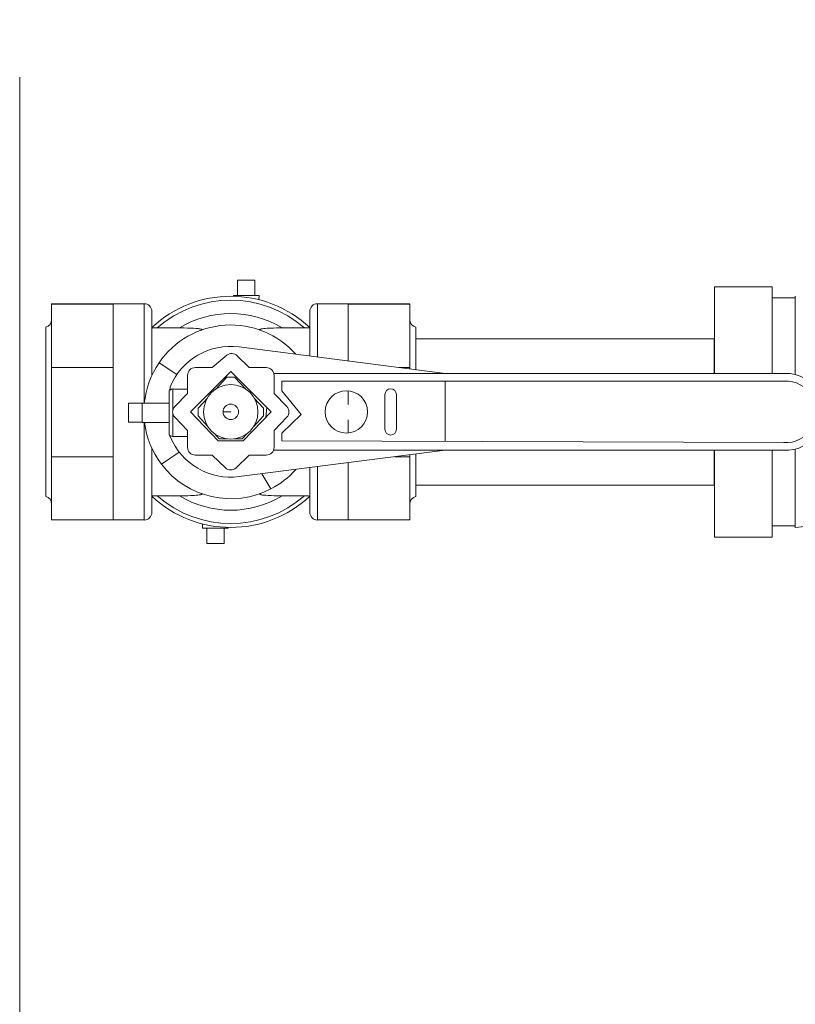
# Model space of a CAD drawing. Extents: x 1 to 669, y 0 to 417.
# Tile 75 of 256: x 55 to 67, y 341 to 357. Entities that reach past the tile are written whole.
import ezdxf

# ---------------------------------------------------------------- set-up
doc = ezdxf.new("R2010")
doc.units = 0
doc.header["$LTSCALE"] = 12
doc.header["$MEASUREMENT"] = 0
doc.layers.get('0').update_dxf_attribs({"linetype": 'CONTINUOUS'})
doc.layers.add('D', color=2, linetype='CONTINUOUS')
doc.layers.add('X', color=1, linetype='CONTINUOUS')
doc.styles.get("Standard").update_dxf_attribs({"font": 'SIMPLEX.SHX', "width": 0.875})
doc.dimstyles.new('STANDARD$0', dxfattribs={"dimscale": 32, "dimtxt": 0.09375, "dimasz": 0.0625, "dimexe": 0.03125, "dimexo": 0.03125, "dimgap": 0.03125, "dimtad": 1, "dimtih": 1, "dimtoh": 1, "dimdec": 4, "dimzin": 12, "dimdsep": 46, "dimlunit": 5, "dimtxsty": 'Standard', "dimcen": -0.03125, "dimclrd": 256, "dimclre": 256, "dimclrt": 256, "dimadec": 0, "dimazin": 0, "dimtfac": 0.875, "dimtdec": 4, "dimtofl": 0, "dimtmove": 0, "dimatfit": 3, "dimfxl": 1, "dimtolj": 1, "dimtzin": 12, "dimlwd": 13, "dimlwe": 13, "dimarcsym": 0})

# ---------------------------------------------------------------- blocks, each defined once
blk = doc.blocks.new('*D66')
at = {"layer": 'D', "lineweight": 13, "transparency": 16777216}
for p, q in [((155.735, 359.401), (155.735, 291.826)), ((54.635, 355.706), (54.635, 291.826)), ((56.635, 292.826), (153.735, 292.826))]:
    blk.add_line(p, q, dxfattribs=at)
at = {"layer": 'D', "transparency": 16777216}
for points in [[(56.635, 293.159), (56.635, 292.493), (54.635, 292.826)], [(153.735, 293.159), (153.735, 292.493), (155.735, 292.826)]]:
    blk.add_solid(points, dxfattribs=at)
at = {"layer": 'D', "transparency": 16777216, "insert": (105.185, 295.326), "char_height": 3, "attachment_point": 5}
blk.add_mtext('\\A1;101{}{\\C2;%%p1}', dxfattribs=at)
blk = doc.blocks.new('GASTRAIN TOP')
at = {"layer": 'X', "lineweight": 0}
for p, q in [((-93.772, 372.218), (-93.772, 371.981)), ((-93.772, 372.218), (-93.506, 372.218)), ((-93.506, 372.218), (-93.506, 371.981)), ((-93.837, 371.981), (-93.441, 371.981)), ((-93.837, 371.968), (-93.837, 371.981)), ((-93.443, 371.915), (-93.441, 371.981)), ((-86.431, 370.782), (-86.431, 372.117)), ((-85.541, 372.117), (-86.431, 372.117)), ((-85.541, 370.782), (-85.541, 372.117)), ((-85.185, 370.763), (-85.185, 371.969)), ((-96.635, 371.851), (-96.635, 371.849)), ((-95.686, 371.851), (-96.635, 371.851)), ((-96.635, 371.849), (-96.635, 370.873)), ((-95.686, 371.849), (-96.635, 371.849)), ((-95.686, 371.854), (-95.686, 371.85)), ((-95.686, 371.854), (-95.211, 371.854)), ((-95.686, 371.85), (-95.686, 371.849)), ((-95.686, 371.849), (-95.686, 371.445)), ((-95.211, 370.324), (-95.211, 371.854)), ((-92.542, 371.854), (-92.542, 371.035)), ((-92.542, 371.854), (-92.067, 371.854)), ((-92.067, 371.854), (-92.067, 371.85)), ((-92.067, 371.851), (-91.118, 371.851)), ((-92.067, 371.85), (-92.067, 371.849)), ((-92.067, 371.849), (-92.067, 371.445)), ((-92.067, 371.849), (-91.118, 371.849)), ((-91.118, 371.851), (-91.118, 371.849)), ((-91.118, 371.849), (-91.118, 370.873)), ((-85.541, 371.946), (-85.185, 371.946)), ((-85.185, 371.946), (-85.185, 370.763)), ((-95.093, 371.736), (-95.093, 370.747)), ((-92.661, 371.05), (-92.661, 371.736)), ((-96.724, 368.884), (-96.724, 371.494)), ((-95.686, 371.445), (-95.686, 371.277)), ((-95.087, 371.494), (-95.093, 371.494)), ((-95.012, 371.482), (-94.667, 371.482)), ((-93.086, 371.482), (-92.742, 371.482)), ((-92.661, 371.494), (-92.667, 371.494)), ((-92.067, 371.445), (-92.067, 371.277)), ((-91.029, 370.84), (-91.029, 371.494)), ((-95.686, 371.277), (-95.686, 370.873)), ((-92.067, 371.277), (-92.067, 370.974)), ((-91.029, 371.316), (-91.025, 371.316)), ((-91.025, 371.316), (-91.025, 370.84)), ((-86.435, 371.316), (-91.025, 371.316)), ((-86.435, 371.316), (-86.435, 370.782)), ((-86.431, 371.316), (-86.435, 371.316)), ((-94.161, 370.87), (-93.936, 371.06)), ((-90.576, 370.782), (-93.748, 371.189)), ((-94.707, 370.762), (-94.981, 370.945)), ((-93.776, 371.053), (-93.592, 370.87)), ((-96.635, 370.873), (-96.635, 369.497)), ((-95.686, 370.873), (-96.635, 370.873)), ((-95.686, 370.873), (-95.686, 370.304)), ((-94.499, 370.189), (-93.877, 370.812)), ((-94.423, 370.87), (-94.161, 370.87)), ((-93.877, 370.812), (-93.254, 370.189)), ((-93.592, 370.87), (-93.33, 370.87)), ((-93.215, 370.782), (-85.346, 370.782)), ((-91.288, 370.873), (-91.118, 370.873)), ((-91.118, 370.873), (-91.118, 370.852)), ((-94.542, 370.474), (-94.542, 370.751)), ((-94.112, 370.535), (-93.936, 370.723)), ((-93.936, 370.723), (-93.817, 370.723)), ((-93.817, 370.723), (-93.641, 370.535)), ((-93.211, 370.751), (-93.211, 370.474)), ((-93.09, 370.513), (-93.089, 370.663)), ((-93.089, 370.663), (-85.357, 370.663)), ((-90.576, 369.733), (-90.576, 370.663)), ((-94.827, 369.847), (-94.827, 370.505)), ((-94.808, 370.576), (-94.808, 370.525)), ((-94.542, 370.541), (-94.77, 370.541)), ((-94.77, 370.541), (-94.77, 370.209)), ((-94.738, 370.272), (-94.542, 370.474)), ((-93.211, 370.474), (-93.015, 370.272)), ((-92.793, 370.147), (-93.09, 370.513)), ((-92.067, 370.514), (-92.067, 370.304)), ((-91.504, 369.92), (-91.504, 370.454)), ((-91.326, 370.454), (-91.326, 369.92)), ((-95.686, 370.304), (-95.686, 370.067)), ((-95.449, 370.322), (-95.449, 370.03)), ((-95.242, 370.322), (-95.449, 370.322)), ((-95.242, 370.322), (-95.242, 370.324)), ((-94.827, 370.324), (-95.242, 370.324)), ((-95.242, 370.322), (-95.242, 370.202)), ((-94.381, 370.248), (-94.237, 370.401)), ((-93.516, 370.401), (-93.372, 370.248)), ((-95.242, 370.149), (-95.242, 370.202)), ((-95.242, 370.149), (-95.242, 370.03)), ((-94.77, 370.169), (-94.77, 369.811)), ((-94.069, 369.745), (-94.499, 370.189)), ((-94.381, 370.13), (-94.381, 370.248)), ((-93.877, 370.189), (-93.995, 370.189)), ((-93.254, 370.189), (-93.684, 369.745)), ((-93.372, 370.248), (-93.372, 370.13)), ((-93.335, 370.105), (-93.32, 370.255)), ((-93.089, 369.86), (-92.793, 370.147)), ((-95.686, 370.067), (-95.686, 369.497)), ((-95.242, 370.03), (-95.449, 370.03)), ((-95.242, 370.027), (-95.242, 370.03)), ((-94.827, 370.027), (-95.242, 370.027)), ((-95.211, 368.524), (-95.211, 370.027)), ((-94.542, 369.904), (-94.738, 370.107)), ((-94.231, 369.966), (-94.381, 370.13)), ((-93.372, 370.13), (-93.522, 369.966)), ((-93.015, 370.107), (-93.211, 369.904)), ((-92.067, 370.067), (-92.067, 369.864)), ((-94.542, 369.642), (-94.542, 369.904)), ((-94.055, 369.774), (-94.129, 369.855)), ((-93.624, 369.855), (-93.699, 369.774)), ((-93.211, 369.904), (-93.211, 369.642)), ((-93.09, 369.742), (-93.089, 369.86)), ((-94.808, 369.827), (-94.808, 369.809)), ((-94.77, 369.811), (-94.542, 369.811)), ((-93.684, 369.745), (-94.069, 369.745)), ((-93.929, 369.774), (-94.055, 369.774)), ((-93.699, 369.774), (-93.824, 369.774)), ((-85.363, 369.715), (-93.09, 369.742)), ((-95.093, 369.631), (-95.093, 368.642)), ((-94.669, 369.569), (-94.944, 369.383)), ((-93.749, 369.191), (-90.576, 369.597)), ((-85.367, 369.597), (-93.22, 369.597)), ((-86.435, 369.597), (-86.435, 369.062)), ((-86.431, 368.261), (-86.431, 369.597)), ((-85.541, 368.261), (-85.541, 369.597)), ((-85.185, 369.615), (-85.185, 368.432)), ((-85.185, 368.409), (-85.185, 369.615)), ((-96.635, 369.497), (-96.635, 368.526)), ((-95.686, 369.497), (-96.635, 369.497)), ((-95.686, 369.497), (-95.686, 369.096)), ((-94.161, 369.524), (-94.423, 369.524)), ((-93.959, 369.328), (-94.161, 369.524)), ((-93.592, 369.524), (-93.794, 369.328)), ((-93.33, 369.524), (-93.592, 369.524)), ((-92.067, 369.406), (-92.067, 369.096)), ((-91.353, 369.497), (-91.118, 369.497)), ((-91.118, 369.527), (-91.118, 369.497)), ((-91.118, 369.497), (-91.118, 368.526)), ((-91.029, 368.884), (-91.029, 369.539)), ((-91.025, 369.539), (-91.025, 369.062)), ((-92.661, 368.642), (-92.661, 369.33)), ((-92.542, 369.345), (-92.542, 368.524)), ((-95.686, 369.096), (-95.686, 368.928)), ((-93.399, 369.236), (-93.258, 369.002)), ((-92.067, 369.096), (-92.067, 368.928)), ((-91.029, 369.062), (-91.025, 369.062)), ((-86.435, 369.062), (-91.025, 369.062)), ((-86.431, 369.062), (-86.435, 369.062)), ((-95.686, 368.928), (-95.686, 368.526)), ((-95.087, 368.884), (-95.093, 368.884)), ((-94.667, 368.896), (-95.012, 368.896)), ((-92.742, 368.896), (-93.086, 368.896)), ((-92.661, 368.884), (-92.667, 368.884)), ((-92.067, 368.928), (-92.067, 368.526)), ((-95.686, 368.526), (-96.635, 368.526)), ((-95.686, 368.526), (-95.686, 368.524)), ((-95.686, 368.524), (-95.211, 368.524)), ((-92.542, 368.524), (-92.067, 368.524)), ((-92.067, 368.526), (-92.067, 368.524)), ((-92.067, 368.526), (-91.118, 368.526)), ((-94.31, 368.463), (-94.312, 368.397)), ((-93.916, 368.397), (-94.312, 368.397)), ((-94.247, 368.16), (-94.247, 368.397)), ((-93.981, 368.16), (-93.981, 368.397)), ((-93.916, 368.41), (-93.916, 368.397)), ((-85.541, 368.432), (-85.185, 368.432)), ((-85.541, 368.261), (-86.431, 368.261)), ((-93.981, 368.16), (-94.247, 368.16))]:
    blk.add_line(p, q, dxfattribs=at)
for centre, radius in [((-93.877, 370.189), 0.419), ((-92.097, 370.189), 0.326), ((-93.877, 370.189), 0.119)]:
    blk.add_circle(centre, radius, dxfattribs=at)
for centre, radius, start, end in [((-93.877, 370.189), 1.78, 46.9113, 133.0887), ((-95.211, 371.736), 0.119, 0, 90), ((-93.877, 370.189), 1.72, 48.7235, 131.2765), ((-92.542, 371.736), 0.119, 90, 180), ((-93.877, 370.189), 1.515, 58.563, 121.437), ((-96.754, 371.609), 0.119, 284.3592, 360), ((-93.877, 370.189), 1.338, 41.6164, 145.6045), ((-91, 371.609), 0.119, 180, 255.6408), ((-93.877, 370.189), 1.009, 82.6836, 157.4444), ((-93.86, 370.969), 0.119, 45.0883, 130.1427), ((-93.877, 370.189), 1.338, 145.6045, 174.1846), ((-94.423, 370.751), 0.119, 90, 180), ((-93.33, 370.751), 0.119, 360, 90), ((-85.334, 370.189), 0.593, 266.8113, 91.1784), ((-85.334, 370.189), 0.475, 266.5087, 92.8078), ((-94.77, 370.505), 0.057, 132.637, 180), ((-91.415, 370.454), 0.089, 0, 180), ((-94.653, 370.189), 0.119, 135.9331, 224.0669), ((-93.101, 370.189), 0.119, 315.9331, 44.0669), ((-93.877, 370.189), 1.338, 186.9349, 217.0457), ((-94.77, 369.847), 0.057, 180, 230.761), ((-91.415, 369.92), 0.089, 180, 0), ((-93.877, 370.189), 1.006, 202.1686, 277.2848), ((-94.423, 369.642), 0.119, 180, 270), ((-93.33, 369.642), 0.119, 270, 0), ((-93.877, 370.189), 1.338, 217.0457, 297.5213), ((-93.877, 369.413), 0.119, 225.9331, 314.0669), ((-93.877, 370.189), 1.338, 297.5213, 318.5342), ((-85.405, 372.121), 3.718, 273.388, 309.3023), ((-96.754, 368.769), 0.119, 0, 75.6408), ((-93.877, 370.189), 1.78, 226.9113, 313.0887), ((-93.877, 370.189), 1.72, 228.7235, 311.2765), ((-93.877, 370.189), 1.515, 238.563, 301.437), ((-91, 368.769), 0.119, 104.3592, 180), ((-95.211, 368.642), 0.119, 270, 360), ((-92.542, 368.642), 0.119, 180, 270)]:
    blk.add_arc(centre, radius, start, end, dxfattribs=at)
for centre, major_axis, ratio, start_param, end_param in [((-95.053, 371.487), (0.0397, -0.001), 0.096457, -3.239502, -3.200652), ((-92.7, 371.487), (-0.0397, -0.001), 0.096458, -3.082533, -3.043683), ((-94.769, 370.481), (0.0018, -0.0601), 0.947198, 3.113584, 3.859532), ((-94.769, 369.871), (-0.0018, -0.0601), 0.947198, -0.717939, 0.028009), ((-95.053, 368.89), (-0.0397, -0.001), 0.09646, 0.059061, 0.097912), ((-92.7, 368.89), (0.0397, -0.001), 0.096462, -0.097914, -0.059063)]:
    blk.add_ellipse(centre, major_axis=major_axis, ratio=ratio, start_param=start_param, end_param=end_param, dxfattribs=at)
for points, knots in [([(-95.093, 371.488), (-95.092, 371.488), (-95.092, 371.487), (-95.089, 371.487), (-95.086, 371.486), (-95.078, 371.485), (-95.072, 371.484), (-95.054, 371.483), (-95.042, 371.482), (-95.023, 371.482), (-95.017, 371.482), (-95.012, 371.482)], [-1.0613667, -1.0613667, -1.0613667, -1.0613667, -1.0359139, -1.0359139, -0.9916456, -0.9916456, -0.932016, -0.932016, -0.8522084, -0.8522084, -0.8187338, -0.8187338, -0.8187338, -0.8187338]), ([(-94.667, 371.482), (-94.643, 371.482), (-94.619, 371.482), (-94.526, 371.48), (-94.461, 371.478), (-94.391, 371.472), (-94.37, 371.47), (-94.344, 371.466), (-94.336, 371.464), (-94.326, 371.461), (-94.323, 371.459), (-94.321, 371.456), (-94.322, 371.454), (-94.326, 371.45), (-94.329, 371.448), (-94.335, 371.446), (-94.337, 371.445), (-94.338, 371.445)], [0.8172693, 0.8172693, 0.8172693, 0.8172693, 0.9324063, 0.9324063, 1.2701997, 1.2701997, 1.4097113, 1.4097113, 1.4797643, 1.4797643, 1.5255298, 1.5255298, 1.5658114, 1.5658114, 1.6143681, 1.6143681, 1.6286815, 1.6286815, 1.6286815, 1.6286815]), ([(-93.415, 371.445), (-93.421, 371.447), (-93.426, 371.449), (-93.431, 371.453), (-93.432, 371.455), (-93.431, 371.458), (-93.429, 371.46), (-93.422, 371.463), (-93.416, 371.464), (-93.399, 371.468), (-93.384, 371.47), (-93.34, 371.475), (-93.301, 371.477), (-93.206, 371.481), (-93.147, 371.482), (-93.086, 371.482)], [2.008865, 2.008865, 2.008865, 2.008865, 2.099744, 2.099744, 2.168323, 2.168323, 2.230894, 2.230894, 2.310984, 2.310984, 2.455028, 2.455028, 2.753943, 2.753943, 3.096418, 3.096418, 3.096418, 3.096418]), ([(-92.742, 371.482), (-92.733, 371.482), (-92.724, 371.482), (-92.704, 371.483), (-92.695, 371.483), (-92.68, 371.484), (-92.675, 371.485), (-92.667, 371.486), (-92.664, 371.487), (-92.661, 371.487), (-92.661, 371.488), (-92.661, 371.488)], [-0.2704947, -0.2704947, -0.2704947, -0.2704947, -0.2136309, -0.2136309, -0.1411168, -0.1411168, -0.0863621, -0.0863621, -0.0424334, -0.0424334, -0.0169054, -0.0169054, -0.0169054, -0.0169054]), ([(-95.012, 368.896), (-95.02, 368.896), (-95.029, 368.896), (-95.049, 368.895), (-95.058, 368.895), (-95.073, 368.894), (-95.078, 368.893), (-95.086, 368.892), (-95.089, 368.891), (-95.092, 368.89), (-95.092, 368.89), (-95.093, 368.89)], [-0.2704947, -0.2704947, -0.2704947, -0.2704947, -0.2136309, -0.2136309, -0.1411168, -0.1411168, -0.0863621, -0.0863621, -0.0424334, -0.0424334, -0.0169054, -0.0169054, -0.0169054, -0.0169054]), ([(-94.338, 368.933), (-94.332, 368.931), (-94.328, 368.929), (-94.322, 368.925), (-94.321, 368.923), (-94.323, 368.92), (-94.325, 368.918), (-94.331, 368.915), (-94.337, 368.914), (-94.355, 368.91), (-94.369, 368.908), (-94.413, 368.903), (-94.453, 368.901), (-94.547, 368.897), (-94.606, 368.896), (-94.667, 368.896)], [2.008865, 2.008865, 2.008865, 2.008865, 2.099744, 2.099744, 2.168323, 2.168323, 2.230894, 2.230894, 2.310984, 2.310984, 2.455028, 2.455028, 2.753943, 2.753943, 3.096418, 3.096418, 3.096418, 3.096418]), ([(-93.086, 368.896), (-93.11, 368.896), (-93.134, 368.896), (-93.227, 368.897), (-93.293, 368.9), (-93.362, 368.905), (-93.384, 368.907), (-93.409, 368.912), (-93.418, 368.914), (-93.427, 368.917), (-93.43, 368.919), (-93.432, 368.922), (-93.431, 368.924), (-93.428, 368.928), (-93.424, 368.93), (-93.418, 368.932), (-93.417, 368.933), (-93.415, 368.933)], [0.8172693, 0.8172693, 0.8172693, 0.8172693, 0.9324063, 0.9324063, 1.2701997, 1.2701997, 1.4097113, 1.4097113, 1.4797643, 1.4797643, 1.5255298, 1.5255298, 1.5658114, 1.5658114, 1.6143681, 1.6143681, 1.6286815, 1.6286815, 1.6286815, 1.6286815]), ([(-92.661, 368.89), (-92.661, 368.89), (-92.661, 368.89), (-92.664, 368.891), (-92.667, 368.892), (-92.675, 368.893), (-92.681, 368.894), (-92.699, 368.895), (-92.711, 368.896), (-92.73, 368.896), (-92.736, 368.896), (-92.742, 368.896)], [-1.0613667, -1.0613667, -1.0613667, -1.0613667, -1.0359139, -1.0359139, -0.9916456, -0.9916456, -0.932016, -0.932016, -0.8522084, -0.8522084, -0.8187338, -0.8187338, -0.8187338, -0.8187338])]:
    blk.add_open_spline(points, degree=3, knots=knots, dxfattribs=at)

msp = doc.modelspace()

# ---------------------------------------------------------------- block references
msp.add_blockref('GASTRAIN TOP', (151.76205, -19.63606))

# ---------------------------------------------------------------- dimensions: what is measured, and where the dimension line sits
at = {"layer": 'D'}
dim = msp.add_linear_dim(base=(155.73497, 292.82615), p1=(54.63525, 356.70607), p2=(155.73497, 360.40088), text='<>{}{\\C2;%%p1}', dimstyle='STANDARD$0', override={"dimdec": 0, "dimtp": 1, "dimtm": 1, "dimarcsym": 1}, dxfattribs=at)
dim.commit()
dim.dimension.update_dxf_attribs({"geometry": '*D66', "text_midpoint": (105.18511, 295.32615)})

doc.saveas('drawing.dxf')
